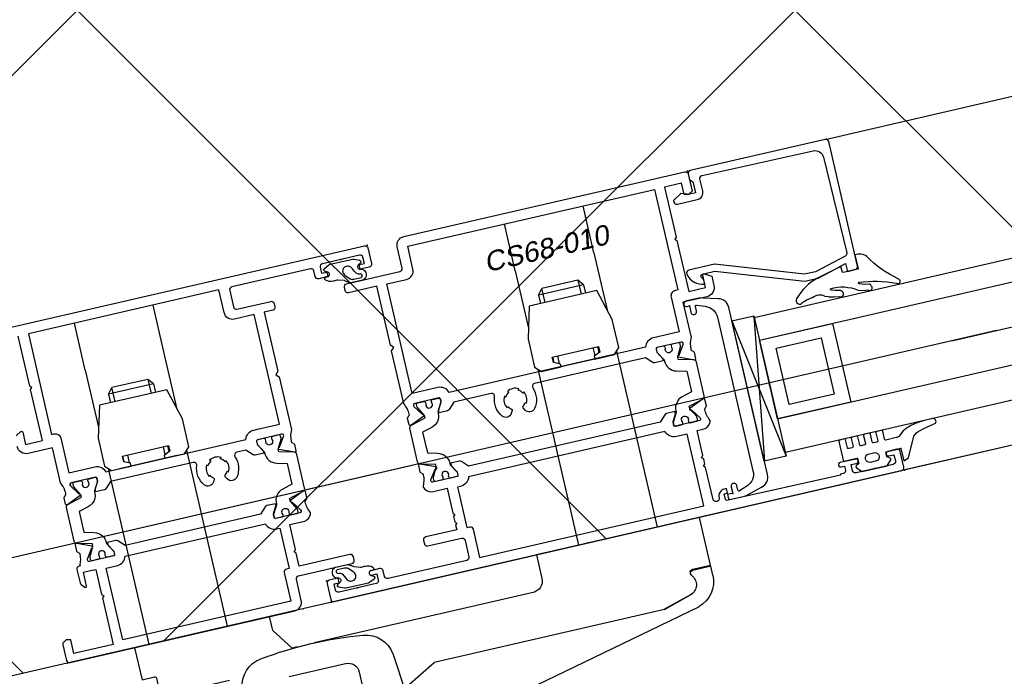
# Model space of a CAD drawing. Header units: centimetres. Extents: x -15121 to 17422, y -60492 to 0.
# Tile 136 of 256: x 2167 to 2184, y -30563 to -30552. Entities that reach past the tile are written whole.
import ezdxf
from ezdxf.enums import TextEntityAlignment as Align

# ---------------------------------------------------------------- set-up
doc = ezdxf.new("R2010")
doc.units = ezdxf.units.CM
doc.header["$LTSCALE"] = 60
doc.linetypes.add('__FK_przerywana', pattern=[0.32004, 0.16002, -0.16002])
doc.linetypes.add('DP', pattern=[0.5, 0.3, -0.2])
for name, color, linetype in [('AIKA NADPROŻA2', 7, 'Continuous'), ('AIKA powierzchnie2', 2, 'Continuous'), ('AIKA sufity podwieszane', 8, 'Continuous'), ('AIKA ŚCIANA2', 8, 'Continuous'), ('BA_drz', 7, 'Continuous'), ('podciagi i nadproza', 7, 'DP'), ('RI-PROFILE', 8, 'Continuous')]:
    doc.layers.add(name, color=color, linetype=linetype)
doc.styles.add('T5', font='arial.ttf', dxfattribs={"oblique": 10, "height": 3.5})

# ---------------------------------------------------------------- blocks, each defined once
blk = doc.blocks.new('PDKŁ')
for p, q in [((3.91, 12.5), (0.01, -12.5)), ((0.01, 12.5), (3.91, -12.5))]:
    blk.add_line(p, q)
blk.add_lwpolyline([(3.91, 12.5), (3.91, -12.5), (0, -12.5), (0, 12.5), (3.91, 12.5)])
blk = doc.blocks.new('drzwi90+50')
at = {"layer": 'RI-PROFILE'}
for p, q in [((-15.35, 5.9), (-94.35, 5.9)), ((-11, 4.884), (-11, 5.72)), ((-9.6, 4.884), (-9.6, 5.72)), ((-3.35, 4.884), (-3.35, 5.719)), ((-1.95, 4.884), (-1.95, 5.719)), ((-6.879, 5.507), (-6.879, 5.507)), ((-11, 4.884), (-11, 3.867)), ((-9.6, 4.884), (-9.6, 3.867)), ((-3.35, 3.867), (-3.35, 4.884)), ((-1.95, 4.884), (-1.95, 3.867)), ((-10.7, 4.384), (-10.62, 4.484)), ((-10.62, 4.484), (-9.98, 4.484)), ((-10.62, 4.484), (-10.62, 4.233)), ((-9.9, 4.384), (-9.98, 4.484)), ((-9.98, 4.233), (-9.98, 4.484)), ((-3.05, 4.384), (-2.97, 4.484)), ((-2.97, 4.484), (-2.33, 4.484)), ((-2.97, 4.484), (-2.97, 4.233)), ((-2.25, 4.384), (-2.33, 4.484)), ((-2.33, 4.233), (-2.33, 4.484)), ((-10.7, 4.384), (-9.9, 4.384)), ((-10.7, 4.384), (-10.7, 4.233)), ((-9.9, 4.384), (-9.9, 4.233)), ((-3.05, 4.384), (-2.25, 4.384)), ((-3.05, 4.384), (-3.05, 4.233)), ((-2.25, 4.384), (-2.25, 4.233)), ((-10.7, 3.179), (-10.7, 3.284)), ((-10.62, 3.143), (-10.62, 3.284)), ((-9.98, 3.284), (-9.98, 3.143)), ((-9.9, 3.179), (-9.9, 3.284)), ((-3.05, 3.179), (-3.05, 3.284)), ((-2.97, 3.143), (-2.97, 3.284)), ((-2.33, 3.284), (-2.33, 3.143)), ((-2.25, 3.179), (-2.25, 3.284)), ((-11, 3.134), (-11, -0.001)), ((-10.81, 3.084), (-9.79, 3.084)), ((-9.6, 3.134), (-9.6, -0.001)), ((-3.35, -0.001), (-3.35, 3.134)), ((-3.16, 3.084), (-2.14, 3.084)), ((-1.95, 3.134), (-1.95, -0.001)), ((-13.455, 1.359), (-96.244, 1.359)), ((-96.244, 0.759), (-13.455, 0.759)), ((-5.521, 0.392), (-5.521, 0.392)), ((-94.35, 0), (-15.35, 0)), ((-11.75, -0.001), (-8.85, -0.001)), ((-11.75, -0.851), (-11.75, -0.001)), ((-10.85, -0.001), (-9.75, -0.001)), ((-8.85, -0.001), (-8.85, -0.421)), ((-3.2, -0.001), (-2.1, -0.001)), ((-8.648, -0.621), (-4.75, -0.621)), ((-11.43, -0.851), (-11.75, -0.851)), ((-11.75, -0.871), (-11.43, -0.871)), ((-11.75, -1.029), (-11.75, -0.871)), ((-11.38, -0.921), (-11.38, -0.901)), ((-10.8, -1.421), (-11.296, -1.276)), ((-11.295, -1.276), (-10.789, -1.421)), ((-6.132, -2.701), (-11.388, -1.509)), ((-10.8, -1.421), (-6.7, -1.421)), ((-6.7, -1.421), (-6.144, -1.725)), ((-6.144, -1.721), (-6.7, -1.421))]:
    blk.add_line(p, q, dxfattribs=at)
for points in [[(-15.27, 3.899, 0.287858), (-15.243, 3.853), (-14.672, 3.7), (-14.474, 3.7), (-12.994, 4.22), (-12.535, 4.22, -0.459407), (-12.484, 4.16, -0.329042), (-12.75, 3.922), (-12.75, 3.996, -0.256151), (-12.733, 4.034), (-12.723, 4.043, 0.632112), (-12.75, 4.1), (-12.973, 4.1), (-14.453, 3.58), (-14.688, 3.58), (-14.917, 3.642), (-15.21, 3.72), (-15.21, 3.58), (-15.35, 3.58, -0.418945), (-15.4, 3.631), (-15.4, 5.85, -0.414214), (-15.35, 5.9), (-12.95, 5.9, -0.414214), (-12.9, 5.85), (-12.9, 5.771, -0.287257), (-12.915, 5.736), (-12.935, 5.715, 0.267249), (-12.95, 5.68), (-12.95, 5.5), (-12.8, 5.5), (-12.8, 5.513), (-12.7, 5.545), (-12.55, 5.459), (-12.55, 5.43), (-12.55, 5.429), (-12.55, 5.427, -0.454319), (-12.6, 5.38), (-12.95, 5.38, -0.462511), (-13.08, 5.51), (-13.08, 5.72, 0.416568), (-13.131, 5.77), (-15.103, 5.754, 0.405463), (-15.252, 5.606)], [(-9.202, 2.563, -0.112813), (-9.254, 2.622), (-9.272, 2.603, -0.272961), (-9.272, 2.807), (-9.254, 2.788, -0.14588), (-9.183, 2.859), (-9.202, 2.877, -0.273255), (-8.998, 2.877), (-9.017, 2.859, -0.14598), (-8.946, 2.788), (-8.928, 2.807, -0.272863), (-8.928, 2.603), (-8.946, 2.622, -0.112856), (-8.998, 2.563, 0.386415), (-9.003, 2.537), (-8.977, 2.492, 0.530912), (-8.812, 2.481, 0.263412), (-8.76, 2.837, -0.527237), (-8.713, 2.905), (-8.051, 2.905), (-7.945, 2.8, 0.198435), (-7.91, 2.785), (-7.76, 2.785), (-7.76, 2.825), (-7.832, 2.95, -0.131589), (-7.835, 2.96), (-7.835, 3.015, -0.414214), (-7.815, 3.035), (-7.384, 3.035, -0.606807), (-7.36, 2.988), (-7.471, 2.822, 0.629353), (-7.491, 2.787), (-7.234, 2.679, 0.536162), (-7.207, 2.697), (-7.206, 2.811, 0.197654), (-7.212, 2.825), (-7.245, 2.858, -0.205169), (-7.251, 2.873, -0.106092), (-7.2, 3.076), (-7.2, 4.015), (-7.25, 4.065), (-7.2, 4.115), (-7.2, 5.165), (-6.7, 5.165, 0.414214), (-6.65, 5.215), (-6.65, 5.275, 0.414214), (-6.7, 5.325), (-7.65, 5.325, -0.414292), (-7.7, 5.375), (-7.7, 5.75, 0.414292), (-7.85, 5.9), (-12.85, 5.9, 0.414214), (-12.9, 5.85), (-12.9, 5.542), (-12.832, 5.503, 0.199244), (-12.817, 5.5), (-12.75, 5.519), (-12.75, 5.72), (-12.45, 5.72), (-12.45, 4.83), (-12.42, 4.8), (-12.45, 4.77), (-12.45, 3.86), (-12.75, 3.86), (-12.75, 4.08, 0.577388), (-12.78, 4.097), (-12.9, 4.028), (-12.9, 3.863, 0.414214), (-12.738, 3.7), (-12.31, 3.7), (-12.31, 3.076, -0.106121), (-12.26, 2.873, -0.205169), (-12.265, 2.858), (-12.298, 2.825, 0.197654), (-12.304, 2.811), (-12.304, 2.697, 0.536162), (-12.276, 2.679), (-12.02, 2.787, 0.626446), (-12.038, 2.822), (-12.151, 2.988, -0.606807), (-12.126, 3.035), (-11.695, 3.035, -0.414214), (-11.675, 3.015), (-11.675, 2.96, -0.131589), (-11.678, 2.95), (-11.75, 2.825), (-11.75, 2.785), (-11.601, 2.785, 0.198435), (-11.565, 2.8), (-11.459, 2.905), (-9.487, 2.905, -0.527301), (-9.44, 2.837, 0.263181), (-9.389, 2.482, 0.530303), (-9.223, 2.492), (-9.197, 2.537, 0.387107)], [(-11.502, 3.085), (-8.008, 3.085, -0.33408), (-7.835, 3.215), (-7.38, 3.215), (-7.38, 5.165), (-7.73, 5.165, -0.414214), (-7.88, 5.315), (-7.88, 5.72), (-12.27, 5.72), (-12.27, 3.93), (-12.23, 3.93, -0.414214), (-12.13, 3.83), (-12.13, 3.215), (-12.13, 3.215), (-11.675, 3.215, -0.333959)], [(-6.97, 5.593, -0.767684), (-6.99, 5.519), (-7.002, 5.518, 0.085146), (-7.013, 5.515, 0.196823), (-7.061, 5.46, 0.478694), (-6.991, 5.324), (-6.802, 5.324), (-6.802, 5.324, 0.174661), (-6.725, 5.351), (-6.717, 5.358), (-6.681, 5.384), (-6.677, 5.386), (-6.569, 5.421, -0.068397), (-6.497, 5.419), (-6.484, 5.419, 0.170232), (-6.361, 5.466, 0.665595), (-6.38, 5.519), (-6.41, 5.519, -0.766536), (-6.43, 5.593), (-6.385, 5.619, 0.60612), (-6.387, 5.672), (-6.476, 5.714), (-6.497, 5.719), (-6.903, 5.719), (-6.924, 5.714), (-7.013, 5.672, 0.606131), (-7.015, 5.619)], [(-4.392, 3.084, 0.333959), (-4.565, 3.214), (-4.626, 3.214), (-5.02, 3.214), (-5.02, 5.164), (-4.67, 5.164, 0.414214), (-4.52, 5.314), (-4.52, 5.719), (-1.13, 5.719), (-1.13, 3.929), (-1.17, 3.929, 0.414214), (-1.27, 3.829), (-1.27, 3.214), (-1.734, 3.214, 0.320603), (-1.898, 3.084)], [(-6.704, 5.48), (-6.783, 5.393, -0.18506), (-6.842, 5.375), (-6.973, 5.375), (-6.993, 5.387), (-7, 5.409), (-6.99, 5.43), (-6.968, 5.439), (-6.956, 5.44), (-6.938, 5.443), (-6.906, 5.464), (-6.879, 5.507), (-6.859, 5.553), (-6.844, 5.58, -0.433179), (-6.712, 5.602, -0.420657), (-6.704, 5.48, 1.025064)], [(-14.888, 3.202), (-14.976, 3.189, -1), (-15.046, 3.256, -0.221584), (-15.018, 3.282), (-14.928, 3.305), (-14.862, 3.329), (-14.853, 3.338), (-14.855, 3.355, 0.175319), (-15.319, 3.221), (-15.428, 3.19), (-15.479, 3.193, -1), (-15.557, 3.242, -0.317302), (-15.523, 3.283), (-15.448, 3.293), (-15.37, 3.323), (-15.357, 3.328), (-15.357, 3.341), (-15.356, 3.353, 0.074745), (-15.993, 3.192, -1), (-16.055, 3.241, -0.20561), (-16.038, 3.258, 0.095737), (-15.595, 3.76, -0.250819), (-15.4, 3.83), (-15.4, 3.58), (-15.166, 3.58), (-15.12, 3.58), (-15.12, 3.691), (-15.056, 3.676), (-14.688, 3.587, -0.13918), (-14.244, 3.313, -0.962884), (-14.329, 3.228, 0.084626), (-14.519, 3.275, 0.323058), (-14.733, 3.251), (-14.785, 3.231), (-14.801, 3.225, -0.058863)], [(-12.531, 0.293, 0.638068), (-12.505, 0.312), (-12.505, 0.385, -1.146176), (-12.405, 0.385), (-12.405, 0.275), (-12.36, 0.275), (-12.315, 0.275), (-12.315, 0.23), (-12.315, 0.186), (-12.36, 0.184), (-12.592, 0.184), (-12.628, 0.184), (-12.661, 0.197), (-12.918, 0.267, -0.351665), (-13.065, 0.46), (-13.065, 3.431, -0.362129), (-12.918, 3.624), (-12.661, 3.694), (-12.628, 3.706), (-12.592, 3.706), (-12.36, 3.706, -0.99031), (-12.36, 3.615), (-12.405, 3.615), (-12.405, 3.505, -1.11146), (-12.505, 3.505), (-12.505, 3.579, 0.655905), (-12.531, 3.598), (-12.67, 3.547, 0.31307), (-12.835, 3.312), (-12.835, 0.579, 0.342952), (-12.67, 0.344)], [(-7.7, 3.034), (-7.811, 3.034, 0.459063), (-7.835, 3.01), (-7.834, 2.961), (-7.747, 2.808, -0.13166), (-7.743, 2.793), (-7.743, 2.777, 0.340635), (-7.579, 2.565), (-7.405, 2.519), (-7.405, 2.151), (-7.579, 2.105, 0.340635), (-7.743, 1.893), (-7.743, 1.877, -0.13166), (-7.747, 1.862), (-7.835, 1.709), (-7.835, 1.66, 0.414214), (-7.81, 1.635), (-7.7, 1.635, 0.414214), (-7.675, 1.66), (-7.675, 1.682, -1.657677), (-7.57, 1.684), (-7.57, 1.66, 0.414214), (-7.545, 1.635), (-7.435, 1.635, 0.414214), (-7.41, 1.66), (-7.41, 1.704, 0.177104), (-7.413, 1.714), (-7.501, 1.874), (-7.503, 1.919), (-7.243, 1.987, 0.340697), (-7.205, 2.035), (-7.205, 2.635, 0.308868), (-7.245, 2.679), (-7.503, 2.751), (-7.501, 2.796), (-7.413, 2.956, -0.02896), (-7.41, 2.966), (-7.41, 3.01, 0.440048), (-7.435, 3.034), (-7.545, 3.034, 0.443383), (-7.57, 3.01), (-7.57, 2.986, -1.657677), (-7.675, 2.989), (-7.675, 3.01, 0.44283)], [(-4.565, 2.96), (-4.653, 2.807, 0.13166), (-4.657, 2.792, -0.358413), (-4.821, 2.563), (-4.995, 2.518), (-4.995, 2.15), (-4.821, 2.104, -0.358413), (-4.657, 1.876, 0.164629), (-4.653, 1.861), (-4.566, 1.708), (-4.566, 1.658, -0.461597), (-4.591, 1.635), (-4.7, 1.635, -0.434504), (-4.725, 1.659), (-4.725, 1.68, 1.657677), (-4.83, 1.683), (-4.83, 1.659, -0.439085), (-4.855, 1.635), (-4.965, 1.635, -0.438953), (-4.99, 1.659), (-4.99, 1.702, -0.158229), (-4.987, 1.712), (-4.899, 1.873), (-4.898, 1.917), (-5.158, 1.988, -0.319083), (-5.195, 2.034), (-5.195, 2.633, -0.340697), (-5.158, 2.682), (-4.898, 2.75), (-4.899, 2.795), (-4.987, 2.955, -0.126209), (-4.99, 2.965), (-4.99, 3.009, -0.414214), (-4.965, 3.034), (-4.855, 3.034, -0.414214), (-4.83, 3.009), (-4.83, 2.984, 1.657677), (-4.725, 2.987), (-4.725, 3.009, -0.414214), (-4.7, 3.034), (-4.59, 3.034, -0.414214), (-4.565, 3.009)], [(-1.724, 2.96), (-1.635, 2.807, -0.13166), (-1.631, 2.792, 0.358413), (-1.467, 2.563), (-1.294, 2.518), (-1.294, 2.15), (-1.467, 2.104, 0.358413), (-1.631, 1.876, -0.164629), (-1.635, 1.861), (-1.723, 1.708), (-1.723, 1.658, 0.461597), (-1.698, 1.635), (-1.589, 1.635, 0.434504), (-1.564, 1.659), (-1.564, 1.68, -1.657677), (-1.459, 1.683), (-1.459, 1.659, 0.439085), (-1.434, 1.635), (-1.324, 1.635, 0.438953), (-1.299, 1.659), (-1.299, 1.702, 0.158229), (-1.302, 1.712), (-1.39, 1.873), (-1.391, 1.917), (-1.131, 1.988, 0.319083), (-1.094, 2.034), (-1.094, 2.633, 0.340697), (-1.131, 2.682), (-1.391, 2.75), (-1.39, 2.795), (-1.302, 2.955, 0.126209), (-1.299, 2.965), (-1.299, 3.009, 0.414214), (-1.324, 3.034), (-1.434, 3.034, 0.414214), (-1.459, 3.009), (-1.459, 2.984, -1.657677), (-1.564, 2.987), (-1.564, 3.009, 0.414214), (-1.589, 3.034), (-1.699, 3.034, 0.414214), (-1.724, 3.009)], [(-5.2, 0.05, -0.414214), (-5.25, 0), (-15.35, 0, -0.414214), (-15.4, 0.05), (-15.4, 0.33, -0.414214), (-15.35, 0.38), (-15.19, 0.38, -0.99805), (-15.19, 0.3), (-15.28, 0.3), (-15.28, 0.19, 0.414214), (-15.23, 0.14), (-14.57, 0.14, 0.414214), (-14.52, 0.19), (-14.52, 0.3), (-14.52, 0.3), (-14.61, 0.3, -0.998176), (-14.61, 0.38), (-14.34, 0.38, -1.000716), (-14.34, 0.3), (-14.4, 0.3), (-14.4, 0.23, 0.414214), (-14.35, 0.18), (-14.3, 0.18), (-14.3, 0.165), (-12.28, 0.18, 0.412055), (-12.26, 0.2), (-12.26, 0.3), (-12.32, 0.3), (-12.32, 0.38), (-12.28, 0.38, -0.43156), (-12.16, 0.253, 0.43156), (-12.11, 0.2), (-12.1, 0.2, 0.414214), (-12.05, 0.25), (-12.05, 0.82), (-12.02, 0.85), (-12.05, 0.88), (-12.05, 0.97), (-12.02, 1), (-12.05, 1.03), (-12.05, 1.475), (-12.15, 1.475, -0.268304), (-12.291, 1.552), (-12.307, 1.579, -0.250573), (-12.308, 1.598, 0.103677), (-12.26, 1.797, 0.205169), (-12.265, 1.812), (-12.298, 1.845, -0.197654), (-12.304, 1.859), (-12.304, 1.973, -0.536162), (-12.276, 1.991), (-12.017, 1.881, -1.096781), (-12.036, 1.846), (-12.151, 1.682, 0.606807), (-12.126, 1.635), (-11.695, 1.635, 0.414214), (-11.675, 1.655), (-11.675, 1.71, 0.131589), (-11.678, 1.72), (-11.75, 1.845), (-11.75, 1.885), (-11.601, 1.885, -0.198435), (-11.565, 1.87), (-11.459, 1.764), (-8.051, 1.765), (-7.945, 1.87, -0.198435), (-7.91, 1.885), (-7.76, 1.885), (-7.76, 1.845), (-7.832, 1.72, 0.131589), (-7.835, 1.71), (-7.835, 1.655, 0.414214), (-7.815, 1.635), (-7.384, 1.635, 0.606807), (-7.36, 1.682), (-7.474, 1.846, -1.096781), (-7.494, 1.881), (-7.234, 1.991, -0.536162), (-7.207, 1.973), (-7.206, 1.859, -0.197654), (-7.212, 1.845), (-7.245, 1.812, 0.205169), (-7.251, 1.797, 0.103677), (-7.202, 1.598, -0.250573), (-7.203, 1.579), (-7.219, 1.552, -0.268304), (-7.36, 1.475), (-7.6, 1.475), (-7.6, 1.03), (-7.63, 1), (-7.6, 0.97), (-7.6, 0.88), (-7.63, 0.85), (-7.6, 0.82), (-7.6, 0.735), (-7.05, 0.735, -0.414214), (-7, 0.685), (-7, 0.625, -0.414165), (-7.05, 0.575), (-7.65, 0.575), (-7.653, 0.575), (-7.654, 0.575), (-7.656, 0.575), (-7.657, 0.575), (-7.659, 0.574), (-7.66, 0.574), (-7.662, 0.574), (-7.663, 0.573), (-7.665, 0.573), (-7.666, 0.572), (-7.668, 0.572), (-7.669, 0.571), (-7.671, 0.571), (-7.672, 0.57), (-7.674, 0.569), (-7.675, 0.568), (-7.676, 0.568), (-7.678, 0.567), (-7.679, 0.566), (-7.681, 0.565), (-7.682, 0.564), (-7.683, 0.563), (-7.684, 0.562), (-7.686, 0.56), (-7.687, 0.559), (-7.688, 0.558), (-7.689, 0.557), (-7.69, 0.555), (-7.691, 0.554), (-7.692, 0.553), (-7.693, 0.551), (-7.693, 0.55), (-7.694, 0.549), (-7.695, 0.547), (-7.696, 0.546), (-7.696, 0.544), (-7.697, 0.543), (-7.697, 0.541), (-7.698, 0.54), (-7.698, 0.538), (-7.699, 0.537), (-7.699, 0.535), (-7.699, 0.534), (-7.7, 0.532), (-7.7, 0.531), (-7.7, 0.529), (-7.7, 0.528), (-7.7, 0.526), (-7.7, 0.525), (-7.7, 0.525), (-7.7, 0.23, 0.414214), (-7.65, 0.18), (-6.25, 0.18, 0.414214), (-6.2, 0.23), (-6.2, 0.33, -0.414214), (-6.15, 0.38), (-5.99, 0.38, -0.998203), (-5.99, 0.3), (-6.08, 0.3), (-6.08, 0.19, 0.414214), (-6.03, 0.14), (-5.37, 0.14, 0.414214), (-5.32, 0.19), (-5.32, 0.3), (-5.41, 0.3), (-5.41, 0.38), (-5.25, 0.38, -0.414214), (-5.2, 0.33)], [(-4.52, 0.179), (-1.53, 0.179), (-1.53, 1.454), (-1.734, 1.454, -0.320603), (-1.898, 1.584), (-4.392, 1.584, -0.333959), (-4.565, 1.454), (-4.62, 1.454), (-4.62, 0.734), (-4.57, 0.734, -0.414214), (-4.52, 0.684)], [(-15.386, 0.58), (-15.202, 0.58, 0.414214), (-15.182, 0.6), (-15.182, 0.74, -0.414214), (-15.162, 0.76), (-15.082, 0.76, -0.414214), (-15.062, 0.74), (-15.062, 0.6, 0.414214), (-15.042, 0.58), (-14.982, 0.58, 0.414214), (-14.962, 0.6), (-14.962, 0.74, -0.414214), (-14.942, 0.76), (-14.862, 0.76, -0.414214), (-14.842, 0.74), (-14.842, 0.6, 0.414214), (-14.822, 0.58), (-14.762, 0.58, 0.414214), (-14.742, 0.6), (-14.742, 0.74, -0.414208), (-14.722, 0.76), (-14.642, 0.76, -0.414219), (-14.622, 0.74), (-14.622, 0.6, 0.414214), (-14.602, 0.58), (-14.542, 0.58, 0.414214), (-14.522, 0.6), (-14.522, 0.74, -0.413901), (-14.502, 0.76), (-14.422, 0.76, -0.410424), (-14.402, 0.74), (-14.402, 0.38), (-14.651, 0.38), (-14.651, 0.38), (-14.651, 0.291), (-14.6, 0.262, -0.392584), (-14.594, 0.225), (-14.679, 0.14), (-15.121, 0.14), (-15.205, 0.224, -0.342583), (-15.204, 0.256), (-15.152, 0.29), (-15.152, 0.38), (-15.422, 0.38), (-15.422, 0.16), (-15.516, 0.189), (-15.69, 0.536, 0.146205), (-15.817, 0.61), (-15.887, 0.629), (-16.047, 0.661), (-16.104, 0.669, -0.694648), (-16.07, 0.76), (-15.909, 0.76), (-15.798, 0.748, -0.091297), (-15.527, 0.666), (-15.434, 0.591, 0.148233)], [(-5.43, 0.305, -0.767684), (-5.41, 0.38), (-5.398, 0.381, 0.085146), (-5.387, 0.384, 0.196823), (-5.34, 0.439, 0.478694), (-5.409, 0.575), (-5.598, 0.575), (-5.598, 0.575, 0.174661), (-5.675, 0.547), (-5.683, 0.541), (-5.719, 0.515), (-5.723, 0.513), (-5.831, 0.477, -0.068397), (-5.903, 0.48), (-5.916, 0.48, 0.170232), (-6.039, 0.433, 0.665595), (-6.02, 0.38), (-5.99, 0.38, -0.766536), (-5.97, 0.305), (-6.015, 0.279, 0.60612), (-6.013, 0.226), (-5.924, 0.185), (-5.903, 0.18), (-5.498, 0.18), (-5.476, 0.185), (-5.387, 0.226, 0.606131), (-5.385, 0.279)], [(-5.696, 0.419), (-5.617, 0.505, -0.18506), (-5.558, 0.524), (-5.427, 0.524), (-5.407, 0.512), (-5.4, 0.49), (-5.41, 0.468), (-5.432, 0.46), (-5.444, 0.459), (-5.462, 0.456), (-5.495, 0.435), (-5.521, 0.392), (-5.541, 0.346), (-5.556, 0.319, -0.433179), (-5.688, 0.297, -0.420657), (-5.696, 0.419, 1.025064)]]:
    blk.add_lwpolyline(points, format="xyb", close=True, dxfattribs=at)
for points in [[(-0.525, 4.041), (-0.62, 4.096, 0.577486), (-0.65, 4.079), (-0.65, 3.859), (-0.95, 3.859), (-0.95, 4.769), (-0.98, 4.799), (-0.95, 4.829), (-0.95, 5.719)], [(-0.55, 5.899), (-7.15, 5.899, 0.414214), (-7.2, 5.849), (-7.2, 5.569, 0.414214), (-7.15, 5.519), (-6.99, 5.519), (-6.99, 5.599), (-7.08, 5.599), (-7.08, 5.709, -0.414214), (-7.03, 5.759), (-6.37, 5.759, -0.414214), (-6.32, 5.709), (-6.32, 5.599), (-6.41, 5.599), (-6.41, 5.519), (-6.25, 5.519, 0.414214), (-6.2, 5.569), (-6.2, 5.669, -0.414214), (-6.15, 5.719), (-4.75, 5.719, -0.414214), (-4.7, 5.669), (-4.7, 5.374, -0.414214), (-4.75, 5.324), (-5.35, 5.324, 0.414214), (-5.4, 5.274), (-5.4, 5.214, 0.414214), (-5.35, 5.164), (-5.2, 5.164), (-5.2, 4.114), (-5.15, 4.064), (-5.2, 4.014), (-5.2, 3.075, -0.114289), (-5.15, 2.872, -0.197355), (-5.155, 2.858), (-5.188, 2.823, 0.194092), (-5.194, 2.809), (-5.193, 2.696, 0.535124), (-5.166, 2.678), (-4.911, 2.788, 0.634584), (-4.929, 2.822), (-5.041, 2.987, -0.606807), (-5.016, 3.034), (-4.585, 3.034, -0.414214), (-4.565, 3.014), (-4.565, 2.959, -0.131676), (-4.568, 2.949), (-4.64, 2.824), (-4.64, 2.784), (-4.52, 2.784), (-4.49, 2.784, 0.198555), (-4.455, 2.798), (-4.349, 2.904), (-4.187, 2.904, -0.52837), (-4.14, 2.836, 0.26311), (-4.089, 2.481, 0.530631), (-3.923, 2.491), (-3.897, 2.536, 0.386734), (-3.902, 2.563, -0.112751), (-3.954, 2.621), (-3.972, 2.603, -0.272863), (-3.972, 2.806), (-3.954, 2.788, -0.145875), (-3.883, 2.858), (-3.902, 2.877, -0.273231), (-3.698, 2.877), (-3.717, 2.858, -0.145873), (-3.646, 2.788), (-3.628, 2.806, -0.272961), (-3.628, 2.603), (-3.646, 2.621, -0.112964), (-3.698, 2.562, 0.386405), (-3.703, 2.536), (-3.677, 2.491, 0.53092), (-3.512, 2.481, 0.263409), (-3.46, 2.836, -0.527324), (-3.413, 2.904), (-1.941, 2.904), (-1.835, 2.798, 0.193638), (-1.8, 2.784), (-1.65, 2.784), (-1.65, 2.824), (-1.722, 2.949, -0.225639), (-1.725, 2.959), (-1.725, 3.014, -0.378023), (-1.705, 3.034), (-1.273, 3.034, -0.606807), (-1.248, 2.987), (-1.357, 2.82, 0.743149), (-1.376, 2.785), (-1.123, 2.678, 0.535124), (-1.095, 2.696), (-1.095, 2.809, 0.194092), (-1.101, 2.823), (-1.134, 2.858, -0.197355), (-1.139, 2.872, -0.109095), (-1.09, 3.075), (-1.09, 3.698), (-0.66, 3.698, 0.414214), (-0.5, 3.858)], [(-12.097, 1.714), (-12.009, 1.874), (-12.008, 1.919), (-12.268, 1.987, -0.340697), (-12.305, 2.035), (-12.305, 2.635, -0.340697), (-12.268, 2.683), (-12.008, 2.751), (-12.009, 2.796), (-12.097, 2.956), (-12.097, 2.956), (-12.097, 2.957), (-12.098, 2.957), (-12.098, 2.957), (-12.098, 2.957), (-12.098, 2.957), (-12.098, 2.958), (-12.098, 2.958), (-12.098, 2.958), (-12.098, 2.958), (-12.098, 2.958), (-12.098, 2.959), (-12.098, 2.959), (-12.099, 2.959), (-12.099, 2.959), (-12.099, 2.959), (-12.099, 2.959), (-12.099, 2.96), (-12.099, 2.96), (-12.099, 2.96), (-12.099, 2.96), (-12.099, 2.96), (-12.099, 2.961), (-12.099, 2.961), (-12.099, 2.961), (-12.099, 2.961), (-12.099, 2.962), (-12.099, 2.962), (-12.1, 2.962), (-12.1, 2.962), (-12.1, 2.962), (-12.1, 2.963), (-12.1, 2.963), (-12.1, 2.963), (-12.1, 2.963), (-12.1, 2.963), (-12.1, 2.964), (-12.1, 2.964), (-12.1, 2.964), (-12.1, 2.964), (-12.1, 2.964), (-12.1, 2.965), (-12.1, 2.965), (-12.1, 2.965), (-12.1, 2.965), (-12.1, 2.965), (-12.1, 2.966), (-12.1, 2.966), (-12.1, 2.966), (-12.1, 2.966), (-12.1, 3.01, -0.440048), (-12.075, 3.034), (-11.965, 3.034, -0.443383), (-11.94, 3.01), (-11.94, 2.986, 1.657677), (-11.835, 2.989), (-11.835, 3.01, -0.44283), (-11.81, 3.034), (-11.7, 3.034, -0.459063), (-11.676, 3.01), (-11.676, 2.961), (-11.764, 2.808, 0.13166), (-11.768, 2.793), (-11.768, 2.777, -0.340635), (-11.931, 2.565), (-12.105, 2.519), (-12.105, 2.151), (-11.931, 2.105, -0.340635), (-11.768, 1.893), (-11.768, 1.877, 0.13166), (-11.764, 1.862), (-11.675, 1.709), (-11.675, 1.66, -0.414214), (-11.7, 1.635), (-11.81, 1.635, -0.414214), (-11.835, 1.66), (-11.835, 1.682, 1.657677), (-11.94, 1.684), (-11.94, 1.66, -0.414214), (-11.965, 1.635), (-12.075, 1.635, -0.414214), (-12.1, 1.66), (-12.1, 1.704), (-12.1, 1.704), (-12.1, 1.704), (-12.1, 1.705), (-12.1, 1.705), (-12.1, 1.705), (-12.1, 1.705), (-12.1, 1.705), (-12.1, 1.706), (-12.1, 1.706), (-12.1, 1.706), (-12.1, 1.706), (-12.1, 1.706), (-12.1, 1.707), (-12.1, 1.707), (-12.1, 1.707), (-12.1, 1.707), (-12.1, 1.707), (-12.1, 1.708)], [(-4.349, 1.764), (-1.94, 1.765), (-1.835, 1.869, -0.198555), (-1.8, 1.884), (-1.77, 1.884), (-1.65, 1.884), (-1.65, 1.844), (-1.722, 1.718, 0.131676), (-1.725, 1.708), (-1.725, 1.654, 0.414214), (-1.705, 1.634), (-1.274, 1.634, 0.606807), (-1.249, 1.681), (-1.361, 1.845, -0.646901), (-1.375, 1.883), (-1.124, 1.99, -0.535124), (-1.097, 1.972), (-1.096, 1.858, -0.194092), (-1.102, 1.845), (-1.135, 1.81, 0.197355), (-1.14, 1.796, 0.120169), (-1.096, 1.613), (-1.096, 1.594), (-1.08, 1.594, -0.414214), (-1.03, 1.544), (-1.03, 1.498), (-1.03, 1.308, -0.183977), (-1.043, 1.274), (-1.095, 1.216, -0.689293), (-1.13, 1.229), (-1.13, 1.474), (-1.255, 1.474), (-1.35, 1.474), (-1.35, 1.029), (-1.38, 0.999), (-1.35, 0.969), (-1.35, 0.139), (-0.65, 0.139), (-0.65, 0.38), (-0.583, 0.398, -0.199491), (-0.568, 0.396), (-0.525, 0.371, -0.26753), (-0.5, 0.328), (-0.5, 0.049, -0.414214), (-0.55, -0.001), (-4.55, -0.001, -0.414214), (-4.7, 0.149), (-4.7, 0.524, 0.414214), (-4.75, 0.574), (-5.7, 0.574, -0.414214), (-5.75, 0.624), (-5.75, 0.684, -0.414246), (-5.7, 0.734), (-4.8, 0.734), (-4.8, 0.969), (-4.77, 0.999), (-4.8, 1.029), (-4.8, 1.474), (-5.04, 1.474, -0.339941), (-5.198, 1.589, -0.187191), (-5.197, 1.6, 0.110142), (-5.15, 1.796, 0.197355), (-5.155, 1.81), (-5.188, 1.845, -0.194092), (-5.194, 1.859), (-5.193, 1.972, -0.535124), (-5.166, 1.99), (-4.914, 1.884, -0.700624), (-4.93, 1.846), (-5.041, 1.681, 0.606807), (-5.016, 1.634), (-4.585, 1.634, 0.414214), (-4.565, 1.654), (-4.565, 1.709, 0.131676), (-4.568, 1.719), (-4.64, 1.844), (-4.64, 1.884), (-4.52, 1.884), (-4.49, 1.884, -0.198555), (-4.455, 1.869), (-4.349, 1.764)], [(-7.83, 0.735, 0.414214), (-7.88, 0.685), (-7.88, 0.18), (-11.87, 0.18), (-11.87, 1.455), (-11.675, 1.455, 0.333915), (-11.502, 1.585), (-8.008, 1.585, 0.33369), (-7.835, 1.455), (-7.78, 1.455), (-7.78, 1.455), (-7.78, 1.38), (-7.78, 0.735), (-7.83, 0.735), (-7.833, 0.735)], [(-14.964, 0.41, 0.855905), (-14.964, 0.264), (-14.846, 0.264, 0.885646), (-14.846, 0.41), (-14.964, 0.41)], [(-4.45, -0.621), (-4.359, -0.621), (-4.1, -0.251), (-4.1, -0.001), (-1.7, -0.001), (-1.7, -0.571), (-1.92, -0.571, 0.414214), (-1.95, -0.601), (-1.95, -0.741, 0.414214), (-1.92, -0.771), (-1.88, -0.771, -0.414214), (-1.85, -0.801), (-1.85, -0.891, -0.414214), (-1.88, -0.921), (-2.1, -0.921), (-3.175, -0.921)], [(-6.041, -2.931, -0.031966), (-6.1, -2.039, -0.031912), (-6.045, -1.148, -0.001317), (-6.041, -1.111)], [(-4.2, -1.091), (-5.2, -1.091, 0.414209), (-5.4, -1.291)], [(-5.4, -1.291), (-5.4, -2.751, 0.414218), (-5.2, -2.951)]]:
    blk.add_lwpolyline(points, format="xyb", dxfattribs=at)
for points in [[(-10.6, 3.084), (-10.95, 3.084), (-11.05, 3.184), (-11.05, 3.684), (-10.9, 4.234), (-9.7, 4.234), (-9.55, 3.684), (-9.55, 3.184), (-9.65, 3.084), (-10, 3.084), (-10, 3.134), (-9.89, 3.184), (-9.89, 3.284), (-10.71, 3.284), (-10.71, 3.184), (-10.6, 3.134), (-10.6, 3.084)], [(-2.95, 3.084), (-3.3, 3.084), (-3.4, 3.184), (-3.4, 3.684), (-3.25, 4.234), (-2.05, 4.234), (-1.9, 3.684), (-1.9, 3.184), (-2, 3.084), (-2.35, 3.084), (-2.35, 3.134), (-2.24, 3.184), (-2.24, 3.284), (-3.06, 3.284), (-3.06, 3.184), (-2.95, 3.134), (-2.95, 3.084)], [(-13.455, 2.759), (-96.244, 2.759), (-96.244, 3.159), (-13.455, 3.159)]]:
    blk.add_lwpolyline(points, dxfattribs=at)
for points in [[(-14.755, 2.759), (-14.755, 1.359), (-13.455, 1.359), (-13.455, 2.759)], [(-13.705, 1.559), (-13.705, 2.559), (-14.505, 2.559), (-14.505, 1.559)]]:
    blk.add_lwpolyline(points, close=True, dxfattribs=at)
for centre, radius, start, end in [((-8.65, -0.421), 0.2, 179.9988, 270.6464), ((-5.545, -1.176), 0.5, 97.4681, 172.5314), ((-4.7, -7.621), 7, 82.5314, 97.4681), ((-3.855, -1.176), 0.5, 7.468, 82.5313), ((-11.43, -0.901), 0.05, 359.9996, 90.0004), ((-11.24, -1.084), 0.2, 139.4643, 253.6483), ((-11.24, -1.084), 0.2, 139.4649, 253.9998), ((-11.43, -0.921), 0.05, 319.4622, 90.0014), ((-11.43, -0.921), 0.05, 319.4624, 0.001), ((-11.25, -1.029), 0.5, 180.0001, 254.0001)]:
    blk.add_arc(centre, radius, start, end, dxfattribs=at)
for p in [(-12.9, 5.9), (-12.9, 5.9), (-7.2, 5.899), (-7.2, 5.899), (-6.7, 5.759), (-12.405, 3.615), (-15.4, 3.58), (-15.4, 3.58), (-13.451, 3.163), (-13.451, 1.963), (-13.451, 0.763), (-15.422, 0.38), (-15.4, 0.38), (-14.651, 0.38), (-5.2, 0.38), (-12.405, 0.275), (-12.315, 0.186), (-15.4, 0), (-14.9, 0.14), (-5.7, 0.14), (-5.2, 0), (-5.2, -0.001), (-4.7, -0.001), (-0.5, -0.001)]:
    blk.add_point(p, dxfattribs=at)
at = {"layer": 'RI-PROFILE', "extrusion": (0, 0, -1), "xscale": 0.0999999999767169, "yscale": 0.0999999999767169, "zscale": -0.0999999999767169}
blk.add_blockref('PDKŁ', (13.065, 1.945), dxfattribs=at)
at = {"layer": 'RI-PROFILE', "style": 'T5', "oblique": 10, "text_generation_flag": 4, "width": 1.015427}
blk.add_text('CS68-010', height=0.3447, rotation=180, dxfattribs=at).set_placement((-11.314, 4.972), align=Align.RIGHT)
blk = doc.blocks.new('SL podciągi restauracja')
at = {"layer": 'podciagi i nadproza'}
blk.add_lwpolyline([(1567.119, -27987.65), (1732.762, -27949.408), (1738.161, -27972.793), (1572.518, -28011.035), (1567.119, -27987.65)], dxfattribs=at)

msp = doc.modelspace()

# ---------------------------------------------------------------- hatches: boundary and pattern name
at = {"layer": 'AIKA sufity podwieszane', "transparency": 33554610}
h = msp.add_hatch(dxfattribs=at)
h.set_pattern_fill('ANSI37', color=256, scale=2.771036)
h.set_pattern_definition([(45, (5073.432, 672.602), (-6.221154, 6.221154), []), (135, (5073.432, 672.602), (-6.221154, -6.221154), [])])
h.paths.add_polyline_path([(3263.0511, -29233.6017), (3143.0511, -29233.6017), (3143.0511, -29195.6017), (3027.0511, -29195.6017), (3027.0511, -29233.6017), (2963.0511, -29233.6017), (2963.0511, -29193.9885), (2797.0511, -29193.9885), (2797.0511, -29233.6017), (2733.0511, -29233.6017), (2733.0511, -29195.6017), (2617.0511, -29195.6017), (2617.0511, -29233.6017), (2497.0511, -29233.6017), (2497.0511, -29254.2071), (2449.7172, -29253.5776), (2492.7248, -29439.8638), (2512.2122, -29435.3648), (2522.11, -29478.2371), (1907.5742, -29619.9086), (2121.0978, -30544.7807), (2160.7103, -30535.6354), (2167.0089, -30562.9178), (2328.7543, -30525.5759), (2322.4557, -30498.2935), (2692.7163, -30412.8121), (2689.1171, -30397.2222), (2731.9894, -30387.3244), (2736.209, -30405.6017), (3029.0511, -30405.6017), (3029.0511, -30433.6017), (3195.0511, -30433.6017), (3195.0511, -30405.6017), (3255.0511, -30405.6017), (3255.0511, -30389.6017), (3263.0511, -30389.6017)])

# ---------------------------------------------------------------- linework, layer by layer
at = {"layer": 'AIKA NADPROŻA2', "linetype": '__FK_przerywana'}
msp.add_line((2164.6102, -30561.4189), (2330.2531, -30523.1772), dxfattribs=at)
at = {"layer": 'AIKA powierzchnie2'}
msp.add_lwpolyline([(2692.7163, -30412.8121), (2322.4557, -30498.2935), (2328.7543, -30525.5759), (2167.0089, -30562.9178), (2160.7103, -30535.6354), (2121.0978, -30544.7807), (1907.5742, -29619.9086), (2522.11, -29478.2371), (2512.2122, -29435.3648), (2492.7248, -29439.8638), (2449.7172, -29253.5776), (2497.0511, -29254.2071), (2497.0511, -29233.6017), (2617.0511, -29233.6017), (2617.0511, -29195.6017), (2733.0511, -29195.6017)], dxfattribs=at)
at = {"layer": 'AIKA sufity podwieszane', "transparency": 33554610}
msp.add_lwpolyline([(2692.7163, -30412.8121), (2322.4557, -30498.2935), (2328.7543, -30525.5759), (2167.0089, -30562.9178), (2160.7103, -30535.6354), (2121.0978, -30544.7807), (1907.5742, -29619.9086), (2522.11, -29478.2371), (2512.2122, -29435.3648), (2492.7248, -29439.8638), (2449.7172, -29253.5776), (2497.0511, -29254.2071), (2497.0511, -29233.6017), (2617.0511, -29233.6017), (2617.0511, -29195.6017), (2733.0511, -29195.6017)], dxfattribs=at)

# ---------------------------------------------------------------- block references
at = {"layer": 'AIKA ŚCIANA2'}
msp.add_blockref('SL podciągi restauracja', (592.0924, -2550.3843), dxfattribs=at)
at = {"layer": 'BA_drz', "xscale": -1, "rotation": 13.00000000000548}
msp.add_blockref('drzwi90+50', (2167.4961, -30562.8053), dxfattribs=at)

doc.saveas('drawing.dxf')
